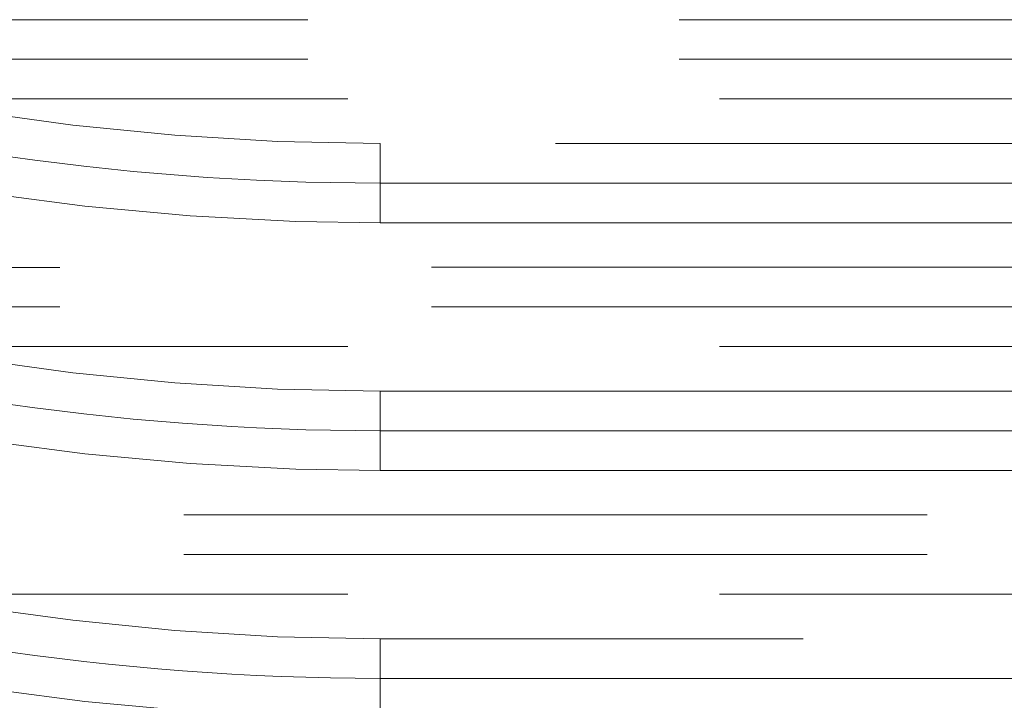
# Model space of a CAD drawing. Header units: millimetres. Extents: x -125 to 25178, y 4748 to 39091.
# Tile 87 of 98: x 18337 to 18536, y 36531 to 36669. Entities that reach past the tile are written whole.
import ezdxf

# ---------------------------------------------------------------- set-up
doc = ezdxf.new("R2010")
doc.units = ezdxf.units.MM
doc.linetypes.add('ADSK_Штриховая_ш3 п1_5', pattern=[225, 150, -75])
doc.layers.add('A-DETL-____-MBND', color=5, linetype='ADSK_Штриховая_ш3 п1_5', lineweight=20)

# ---------------------------------------------------------------- blocks, each defined once
blk = doc.blocks.new('ADSK_СШПЭ Аксиальный_Поворот с фиксатором - Поворот трубы-1648732-В_Этаж 03_Отопление')
at = {"layer": 'A-DETL-____-MBND', "color": 10}
for p, q in [((-40, 8), (-40, -8)), ((38.33, -13.96), (40.75, 1.86))]:
    blk.add_line(p, q, dxfattribs=at)
at = {"layer": 'A-DETL-____-MBND', "color": 10, "flags": 128}
for points in [[(40.75, 1.86), (19.58, 4.67), (-1.69, 6.62), (-23.02, 7.73), (-40, 8)], [(-40, -8), (-19.28, -8.41), (1.4, -9.66), (22.01, -11.73), (38.33, -13.96)]]:
    blk.add_lwpolyline(points, dxfattribs=at)

msp = doc.modelspace()

# ---------------------------------------------------------------- linework, layer by layer
at = {"layer": 'A-DETL-____-MBND', "color": 170}
for p, q in [((19745.28, 36668.61), (18225.21, 36668.6)), ((19745.28, 36660.61), (18259.37, 36660.6)), ((18253.39, 36652.6), (19745.28, 36652.61)), ((19695.28, 36618.61), (18225.21, 36618.6)), ((19695.28, 36610.61), (18259.37, 36610.6)), ((18253.39, 36602.6), (19695.28, 36602.61)), ((19645.28, 36568.61), (18225.21, 36568.6)), ((19645.28, 36560.61), (18259.37, 36560.6)), ((18253.39, 36552.6), (19645.28, 36552.61))]:
    msp.add_line(p, q, dxfattribs=at)
at = {"layer": 'A-DETL-____-MBND', "color": 10}
for p, q in [((19720.28, 36643.61), (18409.89, 36643.6)), ((18409.89, 36643.6), (18409.89, 36627.6)), ((18409.89, 36635.6), (19720.28, 36635.61)), ((18409.89, 36627.6), (19720.28, 36627.61)), ((19670.28, 36593.61), (18409.89, 36593.6)), ((18409.89, 36593.6), (18409.89, 36577.6)), ((18409.89, 36585.6), (19670.28, 36585.61)), ((18409.89, 36577.6), (19670.28, 36577.61)), ((19620.28, 36543.61), (18409.89, 36543.6)), ((18409.89, 36543.6), (18409.89, 36527.6)), ((18409.89, 36535.6), (19620.28, 36535.61))]:
    msp.add_line(p, q, dxfattribs=at)
for centre in [(18409.89, 37161.62), (18409.89, 37111.62), (18409.89, 37061.62)]:
    msp.add_arc(centre, 526.01, 261.3028, 270, dxfattribs=at)

# ---------------------------------------------------------------- block references
at = {"layer": 'A-DETL-____-MBND', "color": 10, "rotation": 180.0000468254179}
for p in [(18369.89, 36635.6), (18369.89, 36585.6), (18369.89, 36535.6)]:
    msp.add_blockref('ADSK_СШПЭ Аксиальный_Поворот с фиксатором - Поворот трубы-1648732-В_Этаж 03_Отопление', p, dxfattribs=at)

doc.saveas('drawing.dxf')
